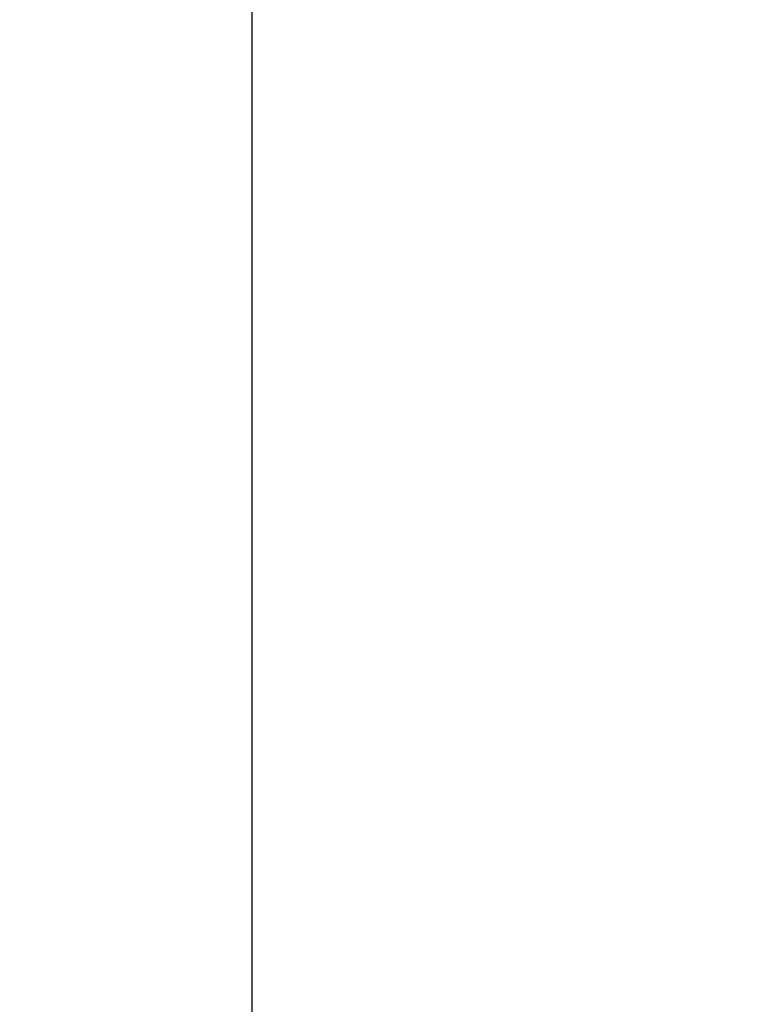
# Model space of a CAD drawing. Header units: millimetres. Extents: x 5 to 418, y 2 to 292.
# Tile 4 of 91: x 43 to 57, y 116 to 136. Entities that reach past the tile are written whole.
import ezdxf

# ---------------------------------------------------------------- set-up
doc = ezdxf.new("R2010")
doc.units = ezdxf.units.MM
doc.layers.add('SLD-0', color=7, linetype='Continuous')
doc.styles.add('SLDTEXTSTYLE0', font='TXT', dxfattribs={"width": 0.605})
doc.dimstyles.new('SLDDIMSTYLE1', dxfattribs={"dimtxt": 3.5, "dimasz": 3.302, "dimexe": 0, "dimexo": 0.0625, "dimgap": 0.875, "dimtad": 1, "dimlfac": 6, "dimrnd": 1e-09, "dimzin": 12, "dimdsep": 46, "dimtxsty": 'SLDTEXTSTYLE0', "dimsah": 1, "dimcen": 0.09, "dimadec": 0, "dimazin": 3, "dimtfac": 1, "dimtofl": 0, "dimtmove": 0, "dimatfit": 3, "dimfxl": 1, "dimfrac": 2, "dimtolj": 1, "dimtzin": 12, "dimarcsym": 0})

# ---------------------------------------------------------------- blocks, each defined once
blk = doc.blocks.new('_D_1')
at = {"layer": 'SLD-0', "color": 7}
for p, q in [((60.33, 260.307), (46.454, 260.307)), ((47.454, 260.307), (47.454, 98.64)), ((60.33, 98.64), (46.454, 98.64))]:
    blk.add_line(p, q, dxfattribs=at)
for points in [[(47.454, 260.307), (46.946, 257.005), (47.962, 257.005)], [(47.454, 98.64), (47.962, 101.942), (46.946, 101.942)]]:
    blk.add_solid(points, dxfattribs=at)
at = {"layer": 'SLD-0', "color": 7, "insert": (42.942, 175.463), "char_height": 3.5, "attachment_point": 1, "rotation": 90, "style": 'SLDTEXTSTYLE0'}
blk.add_mtext('970', dxfattribs=at)

msp = doc.modelspace()

# ---------------------------------------------------------------- dimensions: what is measured, and where the dimension line sits
at = {"layer": 'SLD-0', "color": 7}
dim = msp.add_linear_dim(base=(47.454, 98.6404), p1=(60.3297, 260.3071), p2=(60.3297, 98.6404), angle=90, dimstyle='SLDDIMSTYLE1', dxfattribs=at)
dim.commit()
dim.dimension.update_dxf_attribs({"geometry": '_D_1', "text_midpoint": (47.454, 179.4737), "dimtype": 160})

doc.saveas('drawing.dxf')
